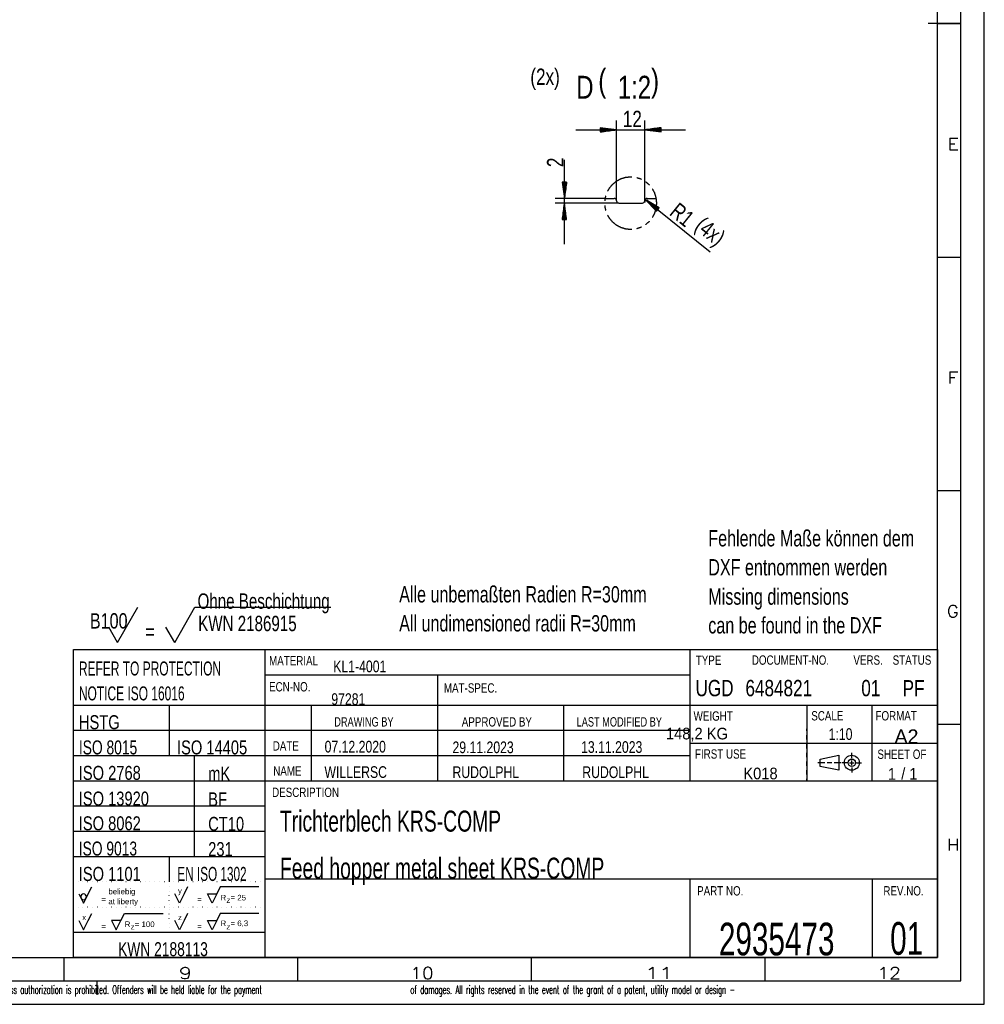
# Model space of a CAD drawing. Header units: millimetres. Extents: x -3 to 594, y -3 to 420.
# Tile 4 of 5: x 388 to 594, y 0 to 211. Entities that reach past the tile are written whole.
import ezdxf

# ---------------------------------------------------------------- set-up
doc = ezdxf.new("R2010")
doc.units = ezdxf.units.MM
doc.layers.add('1', color=7, linetype='Continuous')
doc.styles.add('SEACAD_Arial', font='arial.ttf', dxfattribs={"width": 0.75})
doc.styles.add('SEACAD_simplex_shx', font='simplex.shx', dxfattribs={"width": 0.587})

msp = doc.modelspace()

# ---------------------------------------------------------------- linework, layer by layer
at = {"layer": '1', "color": 7, "linetype": 'Continuous'}
for p, q in [((594, 0), (594, 420)), ((589, 5), (589, 415)), ((584, 10), (584, 410)), ((589, 210), (582, 210)), ((584, 210), (589, 210)), ((515.3, 187.24), (511.8, 187.7)), ((511.8, 187.7), (511.8, 186.78)), ((511.8, 187.7), (511.83, 187.7)), ((511.8, 187.7), (511.83, 187.7)), ((511.8, 187.65), (512.21, 187.65)), ((515.3, 172.04), (515.3, 189.24)), ((521.3, 172.04), (521.3, 189.24)), ((524.8, 187.7), (521.3, 187.24)), ((524.8, 187.65), (524.39, 187.65)), ((524.8, 187.7), (524.77, 187.7)), ((524.8, 187.7), (524.77, 187.7)), ((524.8, 186.78), (524.8, 187.7)), ((506.55, 187.24), (530.05, 187.24)), ((511.8, 187.6), (512.6, 187.6)), ((511.8, 187.54), (512.99, 187.54)), ((511.8, 187.49), (513.37, 187.49)), ((511.8, 187.44), (513.76, 187.44)), ((511.8, 187.39), (514.14, 187.39)), ((511.8, 187.34), (514.53, 187.34)), ((511.8, 187.29), (514.91, 187.29)), ((511.8, 186.78), (515.3, 187.24)), ((511.8, 187.24), (515.3, 187.24)), ((511.8, 187.24), (515.3, 187.24)), ((511.8, 187.19), (514.91, 187.19)), ((511.8, 187.14), (514.53, 187.14)), ((511.8, 187.09), (514.14, 187.09)), ((511.8, 187.04), (513.76, 187.04)), ((511.8, 186.99), (513.37, 186.99)), ((511.8, 186.94), (512.99, 186.94)), ((511.8, 186.88), (512.6, 186.88)), ((511.8, 186.83), (512.21, 186.83)), ((511.8, 186.78), (511.83, 186.78)), ((511.8, 186.78), (511.83, 186.78)), ((521.3, 187.24), (524.8, 186.78)), ((524.8, 187.24), (521.3, 187.24)), ((524.8, 187.24), (521.3, 187.24)), ((524.8, 187.29), (521.69, 187.29)), ((524.8, 187.19), (521.69, 187.19)), ((524.8, 187.34), (522.07, 187.34)), ((524.8, 187.14), (522.07, 187.14)), ((524.8, 187.39), (522.46, 187.39)), ((524.8, 187.09), (522.46, 187.09)), ((524.8, 187.44), (522.84, 187.44)), ((524.8, 187.04), (522.84, 187.04)), ((524.8, 187.49), (523.23, 187.49)), ((524.8, 186.99), (523.23, 186.99)), ((524.8, 187.54), (523.62, 187.54)), ((524.8, 186.94), (523.62, 186.94)), ((524.8, 187.6), (524, 187.6)), ((524.8, 186.88), (524, 186.88)), ((524.8, 186.83), (524.39, 186.83)), ((524.8, 186.78), (524.77, 186.78)), ((524.8, 186.78), (524.77, 186.78)), ((504.13, 162.79), (504.13, 180.78)), ((504.59, 176.04), (503.67, 176.04)), ((503.67, 176.04), (504.13, 172.54)), ((503.67, 176.04), (503.67, 176.01)), ((503.67, 176.04), (503.67, 176.01)), ((503.72, 176.04), (503.72, 175.63)), ((503.78, 176.04), (503.78, 175.24)), ((503.83, 176.04), (503.83, 174.86)), ((503.88, 176.04), (503.88, 174.47)), ((503.93, 176.04), (503.93, 174.08)), ((503.98, 176.04), (503.98, 173.7)), ((504.03, 176.04), (504.03, 173.31)), ((504.08, 176.04), (504.08, 172.93)), ((504.13, 172.54), (504.59, 176.04)), ((504.13, 176.04), (504.13, 172.54)), ((504.13, 176.04), (504.13, 172.54)), ((504.18, 176.04), (504.18, 172.93)), ((504.23, 176.04), (504.23, 173.31)), ((504.28, 176.04), (504.28, 173.7)), ((504.33, 176.04), (504.33, 174.08)), ((504.39, 176.04), (504.39, 174.47)), ((504.44, 176.04), (504.44, 174.86)), ((504.49, 176.04), (504.49, 175.24)), ((504.54, 176.04), (504.54, 175.63)), ((504.59, 176.04), (504.59, 176.01)), ((504.59, 176.04), (504.59, 176.01)), ((512.8, 172.54), (502.13, 172.54)), ((515.8, 171.54), (502.13, 171.54)), ((504.13, 171.54), (503.67, 168.04)), ((504.03, 168.04), (504.03, 170.77)), ((504.08, 168.04), (504.08, 171.15)), ((504.59, 168.04), (504.13, 171.54)), ((504.13, 168.04), (504.13, 171.54)), ((504.13, 168.04), (504.13, 171.54)), ((504.18, 168.04), (504.18, 171.15)), ((504.23, 168.04), (504.23, 170.77)), ((512.8, 172.54), (514.8, 172.54)), ((515.8, 171.54), (520.8, 171.54)), ((521.41, 172.35), (535.32, 161.1)), ((521.41, 172.35), (523.84, 169.8)), ((524.42, 170.51), (521.41, 172.35)), ((524.13, 170.15), (521.41, 172.35)), ((524.13, 170.15), (521.41, 172.35)), ((524.1, 170.11), (521.68, 172.07)), ((524.17, 170.19), (521.74, 172.15)), ((521.8, 172.54), (523.8, 172.54)), ((524.07, 170.07), (521.95, 171.79)), ((524.2, 170.23), (522.08, 171.95)), ((524.04, 170.04), (522.22, 171.51)), ((524.23, 170.27), (522.41, 171.75)), ((524.01, 170), (522.48, 171.23)), ((524.26, 170.31), (522.74, 171.54)), ((523.97, 169.96), (522.75, 170.94)), ((524.29, 170.35), (523.07, 171.34)), ((524.32, 170.39), (523.4, 171.14)), ((524.36, 170.43), (523.74, 170.93)), ((503.78, 168.04), (503.78, 168.84)), ((503.83, 168.04), (503.83, 169.22)), ((503.88, 168.04), (503.88, 169.61)), ((503.93, 168.04), (503.93, 170)), ((503.98, 168.04), (503.98, 170.38)), ((504.28, 168.04), (504.28, 170.38)), ((504.33, 168.04), (504.33, 170)), ((504.39, 168.04), (504.39, 169.61)), ((504.44, 168.04), (504.44, 169.22)), ((504.49, 168.04), (504.49, 168.84)), ((523.94, 169.92), (523.02, 170.66)), ((523.91, 169.88), (523.29, 170.38)), ((523.88, 169.84), (523.56, 170.1)), ((523.85, 169.8), (523.82, 169.82)), ((523.85, 169.8), (523.82, 169.82)), ((523.84, 169.8), (524.42, 170.51)), ((524.39, 170.47), (524.07, 170.73)), ((524.42, 170.51), (524.4, 170.53)), ((524.42, 170.51), (524.4, 170.53)), ((503.67, 168.04), (503.67, 168.07)), ((503.67, 168.04), (503.67, 168.07)), ((503.67, 168.04), (504.59, 168.04)), ((503.72, 168.04), (503.72, 168.45)), ((504.54, 168.04), (504.54, 168.45)), ((504.59, 168.04), (504.59, 168.07)), ((504.59, 168.04), (504.59, 168.07)), ((584, 160), (589, 160)), ((584, 110), (589, 110)), ((408.48, 77.49), (412.82, 85.01)), ((420.7, 77.49), (425.04, 85.01)), ((425.04, 85.01), (454.11, 85.01)), ((408.48, 77.49), (406.58, 80.78)), ((420.7, 77.49), (418.8, 80.78)), ((399, 76), (584, 76)), ((399, 10), (399, 76)), ((440, 76), (440, 10)), ((531, 76), (531, 47.8)), ((584, 76), (584, 10)), ((531, 70.5), (440, 70.5)), ((477, 47.8), (477, 70.5)), ((440, 64), (399, 64)), ((399.51, 64), (399, 64)), ((584, 64), (399, 64)), ((401.56, 64), (400.54, 64)), ((403.61, 64), (402.59, 64)), ((405.66, 64), (404.64, 64)), ((407.71, 64), (406.69, 64)), ((409.76, 64), (408.74, 64)), ((411.81, 64), (410.79, 64)), ((413.86, 64), (412.84, 64)), ((415.91, 64), (414.89, 64)), ((417.96, 64), (416.94, 64)), ((420.01, 64), (418.99, 64)), ((419.5, 64), (419.5, 58.6)), ((422.06, 64), (421.04, 64)), ((424.11, 64), (423.09, 64)), ((426.16, 64), (425.14, 64)), ((428.21, 64), (427.19, 64)), ((430.26, 64), (429.24, 64)), ((432.31, 64), (431.29, 64)), ((434.36, 64), (433.34, 64)), ((436.41, 64), (435.39, 64)), ((438.46, 64), (437.44, 64)), ((440, 64), (439.49, 64)), ((450, 47.8), (450, 64)), ((504, 47.8), (504, 64)), ((556, 64), (556, 47.8)), ((570, 47.8), (570, 64)), ((584, 60), (589, 60)), ((399.51, 58.6), (399, 58.6)), ((531, 58.6), (399, 58.6)), ((401.56, 58.6), (400.54, 58.6)), ((403.61, 58.6), (402.59, 58.6)), ((405.66, 58.6), (404.64, 58.6)), ((407.71, 58.6), (406.69, 58.6)), ((409.76, 58.6), (408.74, 58.6)), ((411.81, 58.6), (410.79, 58.6)), ((413.86, 58.6), (412.84, 58.6)), ((415.91, 58.6), (414.89, 58.6)), ((417.96, 58.6), (416.94, 58.6)), ((420.01, 58.6), (418.99, 58.6)), ((419.5, 58.6), (419.5, 53.2)), ((422.06, 58.6), (421.04, 58.6)), ((424.11, 58.6), (423.09, 58.6)), ((426.16, 58.6), (425.14, 58.6)), ((428.21, 58.6), (427.19, 58.6)), ((430.26, 58.6), (429.24, 58.6)), ((432.31, 58.6), (431.29, 58.6)), ((434.36, 58.6), (433.34, 58.6)), ((436.41, 58.6), (435.39, 58.6)), ((438.46, 58.6), (437.44, 58.6)), ((440, 58.6), (439.49, 58.6)), ((556, 58.53), (556, 59)), ((556, 56.67), (556, 57.6)), ((531, 55.9), (584, 55.9)), ((556, 54.8), (556, 55.73)), ((399.51, 53.2), (399, 53.2)), ((531, 53.2), (399, 53.2)), ((401.56, 53.2), (400.54, 53.2)), ((403.61, 53.2), (402.59, 53.2)), ((405.66, 53.2), (404.64, 53.2)), ((407.71, 53.2), (406.69, 53.2)), ((409.76, 53.2), (408.74, 53.2)), ((411.81, 53.2), (410.79, 53.2)), ((413.86, 53.2), (412.84, 53.2)), ((415.91, 53.2), (414.89, 53.2)), ((417.96, 53.2), (416.94, 53.2)), ((420.01, 53.2), (418.99, 53.2)), ((422.06, 53.2), (421.04, 53.2)), ((424.11, 53.2), (423.09, 53.2)), ((424.95, 31.6), (424.95, 53.2)), ((426.16, 53.2), (425.14, 53.2)), ((428.21, 53.2), (427.19, 53.2)), ((430.26, 53.2), (429.24, 53.2)), ((432.31, 53.2), (431.29, 53.2)), ((434.36, 53.2), (433.34, 53.2)), ((436.41, 53.2), (435.39, 53.2)), ((438.46, 53.2), (437.44, 53.2)), ((440, 53.2), (439.49, 53.2)), ((556, 52.93), (556, 53.87)), ((558.84, 52.52), (562.84, 53.32)), ((562.84, 53.32), (562.84, 50.12)), ((565.64, 52.72), (565.64, 53.82)), ((556, 51.07), (556, 52)), ((558.84, 50.92), (558.84, 52.52)), ((562.84, 50.12), (558.84, 50.92)), ((561.34, 51.72), (560.34, 51.72)), ((564.64, 51.72), (563.54, 51.72)), ((565.14, 51.72), (566.14, 51.72)), ((565.64, 51.22), (565.64, 52.22)), ((565.64, 50.72), (565.64, 49.62)), ((566.64, 51.72), (567.74, 51.72)), ((556, 49.2), (556, 50.13)), ((584, 47.8), (399, 47.8)), ((556, 47.8), (556, 48.27)), ((440, 42.4), (399, 42.4)), ((440, 37), (399, 37)), ((440, 31.6), (399, 31.6)), ((419.5, 31.6), (419.5, 26.2)), ((400.04, 26.2), (400.01, 26.2)), ((401.06, 26.2), (401.04, 26.2)), ((402.09, 26.2), (402.06, 26.2)), ((403.11, 26.2), (403.09, 26.2)), ((404.14, 26.2), (404.11, 26.2)), ((405.16, 26.2), (405.14, 26.2)), ((406.19, 26.2), (406.16, 26.2)), ((407.21, 26.2), (407.19, 26.2)), ((408.24, 26.2), (408.21, 26.2)), ((409.26, 26.2), (409.24, 26.2)), ((410.29, 26.2), (410.26, 26.2)), ((411.31, 26.2), (411.29, 26.2)), ((412.34, 26.2), (412.31, 26.2)), ((413.36, 26.2), (413.34, 26.2)), ((414.39, 26.2), (414.36, 26.2)), ((415.41, 26.2), (415.39, 26.2)), ((416.44, 26.2), (416.41, 26.2)), ((417.46, 26.2), (417.44, 26.2)), ((418.49, 26.2), (418.46, 26.2)), ((419.51, 26.2), (419.49, 26.2)), ((420.54, 26.2), (420.51, 26.2)), ((421.56, 26.2), (421.54, 26.2)), ((422.59, 26.2), (422.56, 26.2)), ((423.61, 26.2), (423.59, 26.2)), ((424.64, 26.2), (424.61, 26.2)), ((425.66, 26.2), (425.64, 26.2)), ((426.69, 26.2), (426.66, 26.2)), ((427.71, 26.2), (427.69, 26.2)), ((428.74, 26.2), (428.71, 26.2)), ((429.76, 26.2), (429.74, 26.2)), ((430.79, 26.2), (430.76, 26.2)), ((431.81, 26.2), (431.79, 26.2)), ((432.84, 26.2), (432.81, 26.2)), ((433.86, 26.2), (433.84, 26.2)), ((434.89, 26.2), (434.86, 26.2)), ((435.91, 26.2), (435.89, 26.2)), ((436.94, 26.2), (436.91, 26.2)), ((437.96, 26.2), (437.94, 26.2)), ((438.99, 26.2), (438.96, 26.2)), ((440, 26.2), (439.99, 26.2)), ((556, 26.8), (440, 26.8)), ((440, 26.8), (440, 26.28)), ((531, 26.8), (531, 10)), ((584, 26.8), (556, 26.8)), ((570, 26.8), (570, 10)), ((400.2, 23.62), (401.2, 21.63)), ((401.2, 21.63), (402.95, 25.13)), ((419.5, 25.2), (419.5, 25.23)), ((419.5, 24.22), (419.5, 24.25)), ((419.5, 23.24), (419.5, 23.27)), ((421.7, 21.63), (420.7, 23.62)), ((422.7, 23.62), (421.7, 21.63)), ((423.45, 25.13), (422.7, 23.62)), ((428.7, 21.63), (427.7, 23.62)), ((427.7, 23.62), (429.7, 23.62)), ((429.7, 23.62), (428.7, 21.63)), ((430.45, 25.13), (429.7, 23.62)), ((438.7, 25.13), (430.45, 25.13)), ((440, 25.23), (440, 24.18)), ((419.5, 22.26), (419.5, 22.29)), ((419.5, 21.28), (419.5, 21.3)), ((440, 23.12), (440, 22.07)), ((400.04, 20.8), (400.01, 20.8)), ((401.06, 20.8), (401.04, 20.8)), ((402.09, 20.8), (402.06, 20.8)), ((402.2, 17.93), (402.95, 19.43)), ((403.11, 20.8), (403.09, 20.8)), ((404.14, 20.8), (404.11, 20.8)), ((405.16, 20.8), (405.14, 20.8)), ((406.19, 20.8), (406.16, 20.8)), ((407.21, 20.8), (407.19, 20.8)), ((408.24, 20.8), (408.21, 20.8)), ((409.2, 17.93), (409.95, 19.43)), ((409.26, 20.8), (409.24, 20.8)), ((409.95, 19.43), (418.2, 19.43)), ((410.29, 20.8), (410.26, 20.8)), ((411.31, 20.8), (411.29, 20.8)), ((412.34, 20.8), (412.31, 20.8)), ((413.36, 20.8), (413.34, 20.8)), ((414.39, 20.8), (414.36, 20.8)), ((415.41, 20.8), (415.39, 20.8)), ((416.44, 20.8), (416.41, 20.8)), ((417.46, 20.8), (417.44, 20.8)), ((418.49, 20.8), (418.46, 20.8)), ((419.51, 20.8), (419.49, 20.8)), ((419.5, 20.3), (419.5, 20.32)), ((419.5, 19.31), (419.5, 19.34)), ((420.54, 20.8), (420.51, 20.8)), ((421.56, 20.8), (421.54, 20.8)), ((422.59, 20.8), (422.56, 20.8)), ((423.45, 19.43), (422.7, 17.93)), ((423.61, 20.8), (423.59, 20.8)), ((424.64, 20.8), (424.61, 20.8)), ((425.66, 20.8), (425.64, 20.8)), ((426.69, 20.8), (426.66, 20.8)), ((427.71, 20.8), (427.69, 20.8)), ((428.74, 20.8), (428.71, 20.8)), ((430.45, 19.43), (429.7, 17.93)), ((429.76, 20.8), (429.74, 20.8)), ((438.7, 19.43), (430.45, 19.43)), ((430.79, 20.8), (430.76, 20.8)), ((431.81, 20.8), (431.79, 20.8)), ((432.84, 20.8), (432.81, 20.8)), ((433.86, 20.8), (433.84, 20.8)), ((434.89, 20.8), (434.86, 20.8)), ((435.91, 20.8), (435.89, 20.8)), ((436.94, 20.8), (436.91, 20.8)), ((437.96, 20.8), (437.94, 20.8)), ((438.99, 20.8), (438.96, 20.8)), ((440, 20.8), (439.99, 20.8)), ((440, 21.02), (440, 19.98)), ((400.2, 17.93), (401.2, 15.93)), ((401.2, 15.93), (402.2, 17.93)), ((407.2, 17.93), (408.2, 15.93)), ((409.2, 17.93), (407.2, 17.93)), ((408.2, 15.93), (409.2, 17.93)), ((419.5, 18.33), (419.5, 18.36)), ((419.5, 17.35), (419.5, 17.38)), ((421.7, 15.93), (420.7, 17.93)), ((422.7, 17.93), (421.7, 15.93)), ((427.7, 17.93), (429.7, 17.93)), ((428.7, 15.93), (427.7, 17.93)), ((429.7, 17.93), (428.7, 15.93)), ((440, 18.93), (440, 17.88)), ((440, 15.4), (399, 15.4)), ((419.5, 16.37), (419.5, 16.4)), ((419.5, 15.4), (419.5, 15.41)), ((440, 16.83), (440, 15.78)), ((440, 14.73), (440, 13.68)), ((440, 12.62), (440, 11.58)), ((10, 10), (584, 10)), ((397, 10), (397, 5)), ((584, 10), (399, 10)), ((440, 10.53), (440, 10)), ((447, 10), (447, 5)), ((497, 10), (497, 5)), ((547, 10), (547, 5)), ((5, 5), (589, 5)), ((404, 5), (404, 2)), ((0, 0), (594, 0))]:
    msp.add_line(p, q, dxfattribs=at)
for radius in [1.6, 0.8]:
    msp.add_circle((565.64, 51.72), radius, dxfattribs=at)
for centre, radius, start, end in [((514.8, 172.04), 0.5, 0, 90), ((515.8, 172.04), 0.5, 180, 270), ((520.8, 172.04), 0.5, 270, 0), ((521.8, 172.04), 0.5, 90, 180), ((521.8, 172.04), 0.5, 180, 216.9977), ((401.2, 23.01), 0.618, 0, 180), ((401.2, 23.01), 0.618, 180, 0)]:
    msp.add_arc(centre, radius, start, end, dxfattribs=at)
for points, knots in [([(518.57, 177.1), (518.3, 177.13), (517.21, 177.02), (516.16, 176.71), (515.19, 176.19), (514.35, 175.49), (513.65, 174.65), (513.35, 174.09)], [0, 0, 0.041663, 0.213539, 0.385414, 0.557288, 0.729163, 0.90104, 1, 1]), ([(520.62, 176.61), (520.44, 176.71), (519.61, 176.96)], [0, 0, 0.187513, 1, 1]), ([(522.34, 175.39), (522.25, 175.49), (521.53, 176.08)], [0, 0, 0.125016, 1, 1]), ([(512.96, 173.11), (512.82, 172.63), (512.76, 172.07)], [0, 0, 0.468756, 1, 1]), ([(523.89, 171.54), (523.78, 172.63), (523.47, 173.68), (523, 174.56)], [0, 0, 0.34375, 0.6875, 1, 1]), ([(512.76, 171.01), (512.82, 170.45), (512.96, 169.97)], [0, 0, 0.531244, 1, 1]), ([(523, 168.52), (523.47, 169.4), (523.78, 170.45), (523.89, 171.54)], [0, 0, 0.312497, 0.65625, 1, 1]), ([(513.35, 168.99), (513.65, 168.43), (514.35, 167.59), (515.19, 166.89), (516.16, 166.38), (517.21, 166.06), (518.3, 165.95), (518.57, 165.98)], [0, 0, 0.098959, 0.270836, 0.44271, 0.614585, 0.78646, 0.958337, 1, 1]), ([(521.53, 167), (522.25, 167.59), (522.34, 167.69)], [0, 0, 0.874985, 1, 1]), ([(519.61, 166.12), (520.44, 166.38), (520.62, 166.47)], [0, 0, 0.812496, 1, 1]), ([(559.84, 51.72), (558.84, 51.72), (558.34, 51.72)], [0, 0, 0.666657, 1, 1]), ([(563.34, 51.72), (563.09, 51.72), (561.84, 51.72)], [0, 0, 0.166662, 1, 1])]:
    msp.add_open_spline(points, degree=1, knots=knots, dxfattribs=at)

# ---------------------------------------------------------------- texts
at = {"layer": '1', "attachment_point": 7}
for s, insert, char_height, width, style in [('{\\fArial|b0||i0||c0|p34;\\C7;\\H3.5;\\W0.75;(2x)}', (496.82, 195.8), 3.5, 6.2391, 'SEACAD_Arial'), ('{\\fArial|b0||i0||c0|p34;\\C7;\\H4.9;\\W0.75;D}', (506.65, 193.91), 4.9, 3.6217, 'SEACAD_Arial'), ('{\\fArial|b0||i0||c0|p34;\\C7;\\H4.9;\\W0.75;(}', (511.37, 193.91), 4.9, 1.7044, 'SEACAD_Arial'), ('{\\fArial|b0||i0||c0|p34;\\C7;\\H4.900001;\\W0.75;1:2}', (515.53, 193.91), 4.9, 6.9239, 'SEACAD_Arial'), ('{\\fArial|b0||i0||c0|p34;\\C7;\\H4.9;\\W0.75;)}', (522.67, 193.91), 4.9, 1.7044, 'SEACAD_Arial'), ('{\\fArial|b0||i0||c0|p34;\\C7;\\H3.5;\\W0.75;12}', (516.62, 187.82), 3.5, 3.9565, 'SEACAD_Arial'), ('{\\fsimplex|b0||i0||c0|p34;\\C7;\\H2.5;\\W1.216;E}', (586.11, 182.93), 2.5, 4.6065, 'SEACAD_simplex_shx'), ('{\\fsimplex|b0||i0||c0|p34;\\C7;\\H2.5;\\W1.216;F}', (586.11, 132.93), 2.5, 4.4676, 'SEACAD_simplex_shx'), ('{\\fArial|b0||i0||c0|p34;\\C7;\\H3.5;\\W0.705;Fehlende Maße können dem}', (534.92, 97.99), 3.5, 45.5761, 'SEACAD_Arial'), ('{\\fArial|b0||i0||c0|p34;\\C7;\\H3.5;\\W0.705;DXF entnommen werden}', (534.92, 91.78), 3.5, 39.7174, 'SEACAD_Arial'), ('{\\fArial|b0||i0||c0|p34;\\C7;\\H3.5;\\W0.705;Alle unbemaßten Radien R=30mm}', (468.75, 85.99), 3.5, 54.7826, 'SEACAD_Arial'), ('{\\fArial|b0||i0||c0|p34;\\C7;\\H3.29;\\W0.705;Ohne Beschichtung}', (425.59, 83.7), 3.29, 29.3954, 'SEACAD_Arial'), ('{\\fArial|b0||i0||c0|p34;\\C7;\\H3.5;\\W0.705;Missing dimensions}', (534.92, 84.5), 3.5, 31.1196, 'SEACAD_Arial'), ('{\\fsimplex|b0||i0||c0|p34;\\C7;\\H2.5;\\W1.148;G}', (585.97, 82.92), 2.5, 4.7878, 'SEACAD_simplex_shx'), ('{\\fArial|b0||i0||c0|p34;\\C7;\\H3.29;\\W0.75;B100}', (402.55, 80.41), 3.29, 7.8674, 'SEACAD_Arial'), ('{\\fArial|b0||i0||c0|p34;\\C7;\\H3.29;\\W0.705;KWN 2186915}', (425.73, 79.85), 3.29, 21.8857, 'SEACAD_Arial'), ('{\\fArial|b0||i0||c0|p34;\\C7;\\H3.5;\\W0.705;All undimensioned radii R=30mm}', (468.75, 79.78), 3.5, 52.3478, 'SEACAD_Arial'), ('{\\fArial|b0||i0||c0|p34;\\C7;\\H3.5;\\W0.705;can be found in the DXF}', (534.92, 79.35), 3.5, 38.5, 'SEACAD_Arial'), ('{\\fArial|b0||i0||c0|p34;\\C7;\\H3.29;\\W0.75;=}', (414.39, 78.14), 3.29, 2.0026, 'SEACAD_Arial'), ('{\\fArial|b0||i0||c0|p34;\\C7;\\H2.;\\W0.75;MATERIAL}', (440.9, 72.56), 2, 10.3044, 'SEACAD_Arial'), ('{\\fArial|b0||i0||c0|p34;\\C7;\\H2.;\\W0.75;TYPE}', (532.24, 72.68), 2, 5.4348, 'SEACAD_Arial'), ('{\\fArial|b0||i0||c0|p34;\\C7;\\H2.;\\W0.75;DOCUMENT-NO.}', (544.24, 72.68), 2, 16.2174, 'SEACAD_Arial'), ('{\\fArial|b0||i0||c0|p34;\\C7;\\H2.;\\W0.75;VERS.}', (565.98, 72.68), 2, 6.2174, 'SEACAD_Arial'), ('{\\fArial|b0||i0||c0|p34;\\C7;\\H2.;\\W0.75;STATUS}', (574.39, 72.68), 2, 8.1739, 'SEACAD_Arial'), ('{\\fArial|b0||i0||c0|p34;\\C7;\\H3.;\\W0.611;REFER TO PROTECTION}', (400.19, 70.36), 3, 31.4348, 'SEACAD_Arial'), ('{\\fArial|b0||i0||c0|p34;\\C7;\\H2.5;\\W0.75;KL1-4001}', (454.64, 71.06), 2.5, 11.087, 'SEACAD_Arial'), ('{\\fArial|b0||i0||c0|p34;\\C7;\\H3.;\\W0.611;NOTICE ISO 16016}', (400.19, 65.03), 3, 23.4783, 'SEACAD_Arial'), ('{\\fArial|b0||i0||c0|p34;\\C7;\\H2.;\\W0.75;ECN-NO.}', (440.9, 66.96), 2, 8.6957, 'SEACAD_Arial'), ('{\\fArial|b0||i0||c0|p34;\\C7;\\H2.;\\W0.75;MAT-SPEC.}', (478.32, 66.71), 2, 11.2609, 'SEACAD_Arial'), ('{\\fArial|b0||i0||c0|p34;\\C7;\\H3.5;\\W0.75;UGD}', (532.18, 65.91), 3.5, 7.9891, 'SEACAD_Arial'), ('{\\fArial|b0||i0||c0|p34;\\C7;\\H3.5;\\W0.75;6484821}', (542.87, 65.91), 3.5, 13.8478, 'SEACAD_Arial'), ('{\\fArial|b0||i0||c0|p34;\\C7;\\H3.5;\\W0.75;01}', (567.67, 65.91), 3.5, 3.9565, 'SEACAD_Arial'), ('{\\fArial|b0||i0||c0|p34;\\C7;\\H3.5;\\W0.75;PF}', (576.52, 65.91), 3.5, 4.6413, 'SEACAD_Arial'), ('{\\fArial|b0||i0||c0|p34;\\C7;\\H2.5;\\W0.75;97281}', (454.22, 64.06), 2.5, 7.0652, 'SEACAD_Arial'), ('{\\fArial|b0||i0||c0|p34;\\C7;\\H3.;\\W0.75;HSTG}', (400.19, 58.86), 3, 8.6087, 'SEACAD_Arial'), ('{\\fArial|b0||i0||c0|p34;\\C7;\\H2.;\\W0.705;DRAWING BY}', (454.85, 59.45), 2, 13.3044, 'SEACAD_Arial'), ('{\\fArial|b0||i0||c0|p34;\\C7;\\H2.;\\W0.75;APPROVED BY}', (482.15, 59.45), 2, 14.8696, 'SEACAD_Arial'), ('{\\fArial|b0||i0||c0|p34;\\C7;\\H2.;\\W0.705;LAST MODIFIED BY}', (506.73, 59.45), 2, 19.1304, 'SEACAD_Arial'), ('{\\fArial|b0||i0||c0|p34;\\C7;\\H2.;\\W0.75;WEIGHT}', (531.77, 60.69), 2, 8.2609, 'SEACAD_Arial'), ('{\\fArial|b0||i0||c0|p34;\\C7;\\H2.;\\W0.75;SCALE}', (556.96, 60.75), 2, 6.7826, 'SEACAD_Arial'), ('{\\fArial|b0||i0||c0|p34;\\C7;\\H2.;\\W0.75;FORMAT}', (570.71, 60.75), 2, 8.6957, 'SEACAD_Arial'), ('{\\fArial|b0||i0||c0|p34;\\C7;\\H2.5;\\W0.75;1:10}', (560.68, 56.57), 2.5, 4.9457, 'SEACAD_Arial'), ('{\\fArial|b0||i0||c0|p34;\\C7;\\H2.5;\\W0.9;148,2 KG}', (525.85, 56.25), 2.5, 12.9348, 'SEACAD_Arial'), ('{\\fArial|b0||i0||c0|p34;\\C7;\\H3.;\\W0.705;ISO 8015}', (400.19, 53.46), 3, 12.9783, 'SEACAD_Arial'), ('{\\fArial|b0||i0||c0|p34;\\C7;\\H3.;\\W0.75;ISO 14405}', (421.19, 53.46), 3, 14.6739, 'SEACAD_Arial'), ('{\\fArial|b0||i0||c0|p34;\\C7;\\H2.;\\W0.75;DATE}', (441.69, 54.33), 2, 5.5217, 'SEACAD_Arial'), ('{\\fArial|b0||i0||c0|p34;\\C7;\\H2.5;\\W0.75;07.12.2020}', (452.79, 53.88), 2.5, 12.7174, 'SEACAD_Arial'), ('{\\fArial|b0||i0||c0|p34;\\C7;\\H2.5;\\W0.75;29.11.2023}', (480.16, 53.74), 2.5, 12.7174, 'SEACAD_Arial'), ('{\\fArial|b0||i0||c0|p34;\\C7;\\H2.5;\\W0.75;13.11.2023}', (507.69, 53.8), 2.5, 12.7174, 'SEACAD_Arial'), ('{\\fArial|b0||i0||c0|p34;\\C7;\\H2.;\\W0.75;FIRST USE}', (532.07, 52.57), 2, 10.7826, 'SEACAD_Arial'), ('{\\fArial|b0||i0||c0|p34;\\C7;\\H2.;\\W0.75;SHEET OF}', (571.12, 52.52), 2, 10.3478, 'SEACAD_Arial'), ('{\\fArial|b0||i0||c0|p34;\\C7;\\H3.;\\W0.75;ISO 2768 }', (400.16, 48.01), 3, 13.8261, 'SEACAD_Arial'), ('{\\fArial|b0||i0||c0|p34;\\C7;\\H3.;\\W0.75;mK}', (427.87, 47.89), 3, 4.6304, 'SEACAD_Arial'), ('{\\fArial|b0||i0||c0|p34;\\C7;\\H2.;\\W0.75;NAME}', (441.79, 48.97), 2, 5.9565, 'SEACAD_Arial'), ('{\\fArial|b0||i0||c0|p34;\\C7;\\H2.5;\\W0.75;WILLERSC}', (452.75, 48.44), 2.5, 13.1522, 'SEACAD_Arial'), ('{\\fArial|b0||i0||c0|p34;\\C7;\\H2.5;\\W0.75;RUDOLPHL}', (480.16, 48.41), 2.5, 13.9674, 'SEACAD_Arial'), ('{\\fArial|b0||i0||c0|p34;\\C7;\\H2.5;\\W0.75;RUDOLPHL}', (507.95, 48.41), 2.5, 13.9674, 'SEACAD_Arial'), ('{\\fArial|b0||i0||c0|p34;\\C7;\\H2.5;\\W0.9;K018}', (542.42, 48.14), 2.5, 7.1196, 'SEACAD_Arial'), ('{\\fArial|b0||i0||c0|p34;\\C7;\\H2.5;\\W0.9; / 1}', (575.34, 48.07), 2.5, 4.2935, 'SEACAD_Arial'), ('{\\fArial|b0||i0||c0|p34;\\C7;\\H2.5;\\W0.9;1}', (573.35, 48.07), 2.5, 1.6848, 'SEACAD_Arial'), ('{\\fArial|b0||i0||c0|p34;\\C7;\\H2.;\\W0.75;DESCRIPTION}', (441.55, 44.36), 2, 14.087, 'SEACAD_Arial'), ('{\\fArial|b0||i0||c0|p34;\\C7;\\H3.;\\W0.75;ISO 13920}', (400.16, 42.51), 3, 14.6739, 'SEACAD_Arial'), ('{\\fArial|b0||i0||c0|p34;\\C7;\\H3.;\\W0.75;BF}', (427.87, 42.39), 3, 3.9783, 'SEACAD_Arial'), ('{\\fArial|b0||i0||c0|p34;\\C7;\\H3.;\\W0.75;ISO 8062}', (400.16, 37.21), 3, 12.9783, 'SEACAD_Arial'), ('{\\fArial|b0||i0||c0|p34;\\C7;\\H3.;\\W0.75;CT10}', (427.87, 37.09), 3, 7.5, 'SEACAD_Arial'), ('{\\fArial|b0||i0||c0|p34;\\C7;\\H4.5;\\W0.658;Trichterblech KRS-COMP}', (443.23, 36.91), 4.5, 47.9348, 'SEACAD_Arial'), ('{\\fArial|b0||i0||c0|p34;\\C7;\\H3.;\\W0.705;ISO 9013}', (400.16, 31.81), 3, 12.9783, 'SEACAD_Arial'), ('{\\fArial|b0||i0||c0|p34;\\C7;\\H3.;\\W0.75;231}', (427.87, 31.69), 3, 5.087, 'SEACAD_Arial'), ('{\\fsimplex|b0||i0||c0|p34;\\C7;\\H2.5;\\W1.148;H}', (585.97, 32.92), 2.5, 5.0708, 'SEACAD_simplex_shx'), ('{\\fArial|b0||i0||c0|p34;\\C7;\\H4.5;\\W0.658;Feed hopper metal sheet KRS-COMP}', (443.23, 25.54), 4.5, 70.6304, 'SEACAD_Arial'), ('{\\fArial|b0||i0||c0|p34;\\C7;\\H3.;\\W0.75;ISO 1101}', (400.16, 26.38), 3, 12.9783, 'SEACAD_Arial'), ('{\\fArial|b0||i0||c0|p34;\\C7;\\H3.;\\W0.6;EN ISO 1302}', (421.27, 26.38), 3, 14.8044, 'SEACAD_Arial'), ('{\\fArial|b0||i0||c0|p34;\\C7;\\H2.;\\W0.75;PART NO.}', (532.53, 23.27), 2, 9.7391, 'SEACAD_Arial'), ('{\\fArial|b0||i0||c0|p34;\\C7;\\H2.;\\W0.75;REV.NO.}', (572.4, 23.27), 2, 8.4783, 'SEACAD_Arial'), ('{\\fArial|b0||i0||c0|p34;\\C7;\\H7.;\\W0.65;2935473}', (537.19, 10.38), 7, 24.5, 'SEACAD_Arial'), ('{\\fArial|b0||i0||c0|p34;\\C7;\\H7.;\\W0.65;01}', (573.85, 10.51), 7, 7, 'SEACAD_Arial'), ('{\\fArial|b0||i0||c0|p34;\\C7;\\H3.;\\W0.705;KWN 2188113}', (408.58, 10.26), 3, 19.9565, 'SEACAD_Arial'), ('{\\fsimplex|b0||i0||c0|p34;\\C7;\\H2.5;\\W1.292;9}', (421.61, 5.42), 2.5, 4.9764, 'SEACAD_simplex_shx'), ('{\\fsimplex|b0||i0||c0|p34;\\C7;\\H2.5;\\W1.179;10}', (471.1, 5.43), 2.5, 6.7361, 'SEACAD_simplex_shx'), ('{\\fsimplex|b0||i0||c0|p34;\\C7;\\H2.5;\\W1.407;11}', (521.37, 5.43), 2.5, 6.9676, 'SEACAD_simplex_shx'), ('{\\fsimplex|b0||i0||c0|p34;\\C7;\\H2.5;\\W1.179;12}', (571.1, 5.43), 2.5, 6.7361, 'SEACAD_simplex_shx'), ('{\\fsimplex|b0||i0||c0|p34;\\C7;\\H1.8;\\W0.5499;er Geschmacksmustereintragung vorbehalten - The reproduction, distribution and utilization of this document as well as the communication of its contents to others without express authorization is prohibited. Offenders will be held liable for the payment}', (255.82, 1.64), 1.8, 198.7811, 'SEACAD_simplex_shx'), ('{\\fsimplex|b0||i0||c0|p34;\\C7;\\H1.8;\\W0.5546; of damages. All rights reserved in the event of the grant of a patent, utility model or design -}', (470.41, 1.64), 1.8, 76.2793, 'SEACAD_simplex_shx')]:
    msp.add_mtext(s, dxfattribs=dict(at, insert=insert, char_height=char_height, width=width, style=style))
at = {"layer": '1', "char_height": 3.5, "attachment_point": 7, "style": 'SEACAD_Arial'}
for s, insert, width, rotation in [('{\\fArial|b0||i0||c0|p34;\\C7;\\H3.5;\\W0.75;2}', (503.89, 179.25), 1.9783, 90), ('{\\fArial|b0||i0||c0|p34;\\C7;\\H3.5;\\W0.75;R}', (526.4, 169.17), 2.587, 321.034), ('{\\fArial|b0||i0||c0|p34;\\C7;\\H3.5;\\W0.75;1}', (528.46, 167.51), 1.9783, 321.034), ('{\\fArial|b0||i0||c0|p34;\\C7;\\H3.5;\\W0.75;(4x)}', (531.14, 165.34), 6.2391, 321.034)]:
    msp.add_mtext(s, dxfattribs=dict(at, insert=insert, width=width, rotation=rotation))
at = {"layer": '1', "attachment_point": 7}
for s, insert, char_height, width in [('{\\fArial|b0||i0||c0|p34;\\C7;\\H3.;\\W1.;A2}', (574.78, 55.85), 3, 5.1522), ('{\\fArial|b0||i0||c0|p34;\\C7;\\H1.2;\\W1.;at liberty}', (406.51, 21.06), 1.2, 6.3131), ('{\\fArial|b0||i0||c0|p34;\\C7;\\H1.2;\\W1.;beliebig}', (406.51, 23.19), 1.2, 5.7913), ('{\\fArial|b0||i0||c0|p34;\\C7;\\H1.2;\\W1.;y}', (421.4, 23.36), 1.2, 0.8087), ('{\\fArial|b0||i0||c0|p34;\\C7;\\H1.2;\\W1.;R  = 25}', (430.51, 22.22), 1.2, 5.4522), ('{\\fArial|b0||i0||c0|p34;\\C7;\\H1.2;\\W1.;=}', (405.01, 21.82), 1.2, 0.9652), ('{\\fArial|b0||i0||c0|p34;\\C7;\\H1.2;\\W1.;=}', (425.51, 21.82), 1.2, 0.9652), ('{\\fArial|b0||i0||c0|p34;\\C7;\\H1.2;\\W1.;z}', (431.77, 21.72), 1.2, 0.8087), ('{\\fArial|b0||i0||c0|p34;\\C7;\\H1.2;\\W1.;x}', (400.9, 18.02), 1.2, 0.8087), ('{\\fArial|b0||i0||c0|p34;\\C7;\\H1.2;\\W1.;=}', (405.01, 16.12), 1.2, 0.9652), ('{\\fArial|b0||i0||c0|p34;\\C7;\\H1.2;\\W1.;R  = 100}', (410.01, 16.52), 1.2, 6.3913), ('{\\fArial|b0||i0||c0|p34;\\C7;\\H1.2;\\W1.;z}', (411.27, 16.02), 1.2, 0.8087), ('{\\fArial|b0||i0||c0|p34;\\C7;\\H1.2;\\W1.;z}', (421.4, 18.02), 1.2, 0.8087), ('{\\fArial|b0||i0||c0|p34;\\C7;\\H1.2;\\W1.;=}', (425.51, 16.12), 1.2, 0.9652), ('{\\fArial|b0||i0||c0|p34;\\C7;\\H1.2;\\W1.;R  = 6,3}', (430.51, 16.52), 1.2, 5.9217), ('{\\fArial|b0||i0||c0|p34;\\C7;\\H1.2;\\W1.;z}', (431.77, 16.02), 1.2, 0.8087)]:
    msp.add_mtext(s, dxfattribs=dict(at, insert=insert, char_height=char_height, width=width))

doc.saveas('drawing.dxf')
